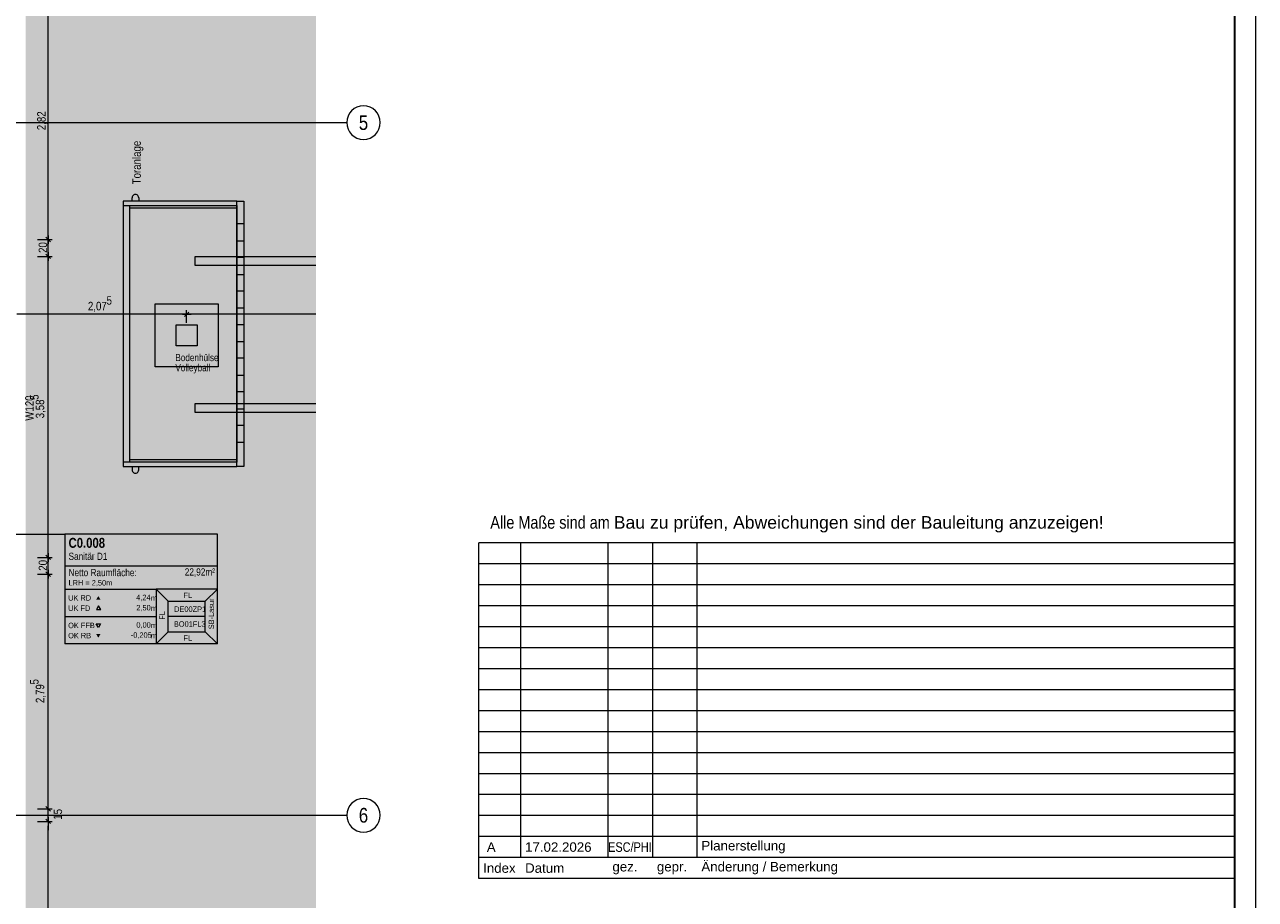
# Model space of a CAD drawing. Extents: x -500 to 300, y 62 to 1162.
# Tile 34 of 90: x 7 to 300, y 364 to 573. Entities that reach past the tile are written whole.
import ezdxf
from ezdxf.enums import TextEntityAlignment as Align
from ezdxf.lldxf.tags import DXFTag

# ---------------------------------------------------------------- set-up
doc = ezdxf.new("R2010")
doc.units = 0
doc.layers.get('0').update_dxf_attribs({"lineweight": 13})
for name, color, linetype, lineweight, true_color in [('60- 61 allgemeine Ausstattung- 1 Möbel', 7, 'Continuous', 9, 0x00cccc), ('70 -72 Beschriftung- 2 Beschriftung Bauteile', 7, 'Continuous', 9, 0x9999ff), ('70 -75 Raumstempel- 1 Raumstempel', 7, 'Continuous', 25, 0xff6600), ('70 -75 Raumstempel-2 Verweislinie', 7, 'Continuous', 9, 0xff6600), ('70 -76 Bemaßung- 2 Allgemein', 9, 'Continuous', 5, 0x808080), ('iwb_HB-Hinweis-Kopf-Archi', 3, 'Continuous', 25, 0x00ff00), ('iwb_Layout Achsbezeichung', 1, 'Continuous', 13, 0xff0000), ('iwb_Layout BA_Markierung', 7, 'Continuous', 9, 0xbadcdc)]:
    doc.layers.add(name, color=color, linetype=linetype, lineweight=lineweight, true_color=true_color)
for name, color, linetype, lineweight in [('70 -71 Achsen- 1 Gebäudeachsen', 7, 'STRICHPUNKT2-A06G93K98I', 18), ('70 -73 Bauteildarst.- 2 verdeckt 0.15', 7, 'fein_strichliert-A06G93KA8I', 15), ('70 -75 Raumstempel- 3 Wandstempel', 7, 'Continuous', 50), ('iwb_Plankopf Linie', 7, 'Continuous', 13), ('iwb_Plankopf Rahmen', 7, 'Continuous', 35), ('iwb_Plankopf Text', 7, 'Continuous', 18)]:
    doc.layers.add(name, color=color, linetype=linetype, lineweight=lineweight)
doc.styles.add('Arial', font='ARIALN.TTF')
doc.styles.add('Arial Narrow', font='ARIALN.TTF')
doc.styles.add('Plankopf', font='arial.ttf')
doc.styles.get("Standard").update_dxf_attribs({"font": 'ARIALN.TTF'})
tags = doc.linetypes.add('fein_strichliert-A06G93KA8I', pattern=[4, 1, -2, 1]).pattern_tags.tags
tags[8:9] = [DXFTag(74, 4), DXFTag(75, 0), DXFTag(340, '0'), DXFTag(46, 0.0), DXFTag(50, 0.0), DXFTag(44, 0.0), DXFTag(45, 0.0)]
tags[6:7] = [DXFTag(74, 4), DXFTag(75, 0), DXFTag(340, '0'), DXFTag(46, 0.0), DXFTag(50, 0.0), DXFTag(44, 0.0), DXFTag(45, 0.0)]
tags[4:5] = [DXFTag(74, 4), DXFTag(75, 0), DXFTag(340, '0'), DXFTag(46, 0.0), DXFTag(50, 0.0), DXFTag(44, 0.0), DXFTag(45, 0.0)]
tags = doc.linetypes.add('STRICHPUNKT2', pattern=[12.7, 6.35, -3.175, 0, -3.175]).pattern_tags.tags
tags[10:11] = [DXFTag(74, 4), DXFTag(75, 0), DXFTag(340, '0'), DXFTag(46, 0.0), DXFTag(50, 0.0), DXFTag(44, 0.0), DXFTag(45, 0.0)]
tags[8:9] = [DXFTag(74, 4), DXFTag(75, 0), DXFTag(340, '0'), DXFTag(46, 0.0), DXFTag(50, 0.0), DXFTag(44, 0.0), DXFTag(45, 0.0)]
tags[6:7] = [DXFTag(74, 4), DXFTag(75, 0), DXFTag(340, '0'), DXFTag(46, 0.0), DXFTag(50, 0.0), DXFTag(44, 0.0), DXFTag(45, 0.0)]
tags[4:5] = [DXFTag(74, 4), DXFTag(75, 0), DXFTag(340, '0'), DXFTag(46, 0.0), DXFTag(50, 0.0), DXFTag(44, 0.0), DXFTag(45, 0.0)]
tags = doc.linetypes.add('STRICHPUNKT2-A06G93K98I', pattern=[12.7, 6.35, -3.175, 0, -3.175]).pattern_tags.tags
tags[10:11] = [DXFTag(74, 4), DXFTag(75, 0), DXFTag(340, '0'), DXFTag(46, 0.0), DXFTag(50, 0.0), DXFTag(44, 0.0), DXFTag(45, 0.0)]
tags[8:9] = [DXFTag(74, 4), DXFTag(75, 0), DXFTag(340, '0'), DXFTag(46, 0.0), DXFTag(50, 0.0), DXFTag(44, 0.0), DXFTag(45, 0.0)]
tags[6:7] = [DXFTag(74, 4), DXFTag(75, 0), DXFTag(340, '0'), DXFTag(46, 0.0), DXFTag(50, 0.0), DXFTag(44, 0.0), DXFTag(45, 0.0)]
tags[4:5] = [DXFTag(74, 4), DXFTag(75, 0), DXFTag(340, '0'), DXFTag(46, 0.0), DXFTag(50, 0.0), DXFTag(44, 0.0), DXFTag(45, 0.0)]

# ---------------------------------------------------------------- blocks, each defined once
blk = doc.blocks.new('Polygon-A06G93K38I')
at = {"color": 0, "linetype": 'ByBlock', "lineweight": -2, "ltscale": 0.13}
blk.add_solid([(7.39, 86.7), (7.23, 1083.81), (76.5, 86.52), (76.5, 1083.81)], dxfattribs=at)
blk = doc.blocks.new('Referenz-A06G93KB8I')
at = {"layer": '60- 61 allgemeine Ausstattung- 1 Möbel', "color": 0, "linetype": 'Continuous', "lineweight": -2, "ltscale": 0.13}
for p, q in [((32.7, 530.7), (32.7, 531.5)), ((34.3, 531.5), (34.3, 530.7)), ((57.7, 530.7), (30.61, 530.7)), ((30.61, 530.7), (30.61, 529.7)), ((57.7, 530.7), (30.61, 530.7)), ((30.61, 530.7), (30.61, 467.5)), ((30.61, 529.7), (57.7, 529.7)), ((32.21, 468.5), (32.21, 529.7)), ((32.21, 529.7), (57.7, 529.7)), ((32.21, 469.1), (32.21, 529.1)), ((32.21, 529.1), (57.7, 529.1)), ((57.7, 530.7), (59.3, 530.7)), ((57.7, 467.5), (57.7, 530.7)), ((57.7, 525.26), (57.7, 530.7)), ((57.7, 530.7), (59.3, 530.7)), ((57.7, 467.5), (57.7, 530.7)), ((57.7, 530.7), (59.3, 530.7)), ((57.7, 529.1), (57.7, 530.7)), ((57.7, 529.7), (57.7, 468.5)), ((59.3, 530.7), (59.3, 467.5)), ((59.3, 530.7), (59.3, 525.26)), ((59.3, 530.7), (59.3, 467.5)), ((59.3, 525.26), (57.7, 525.26)), ((57.7, 517.26), (57.7, 521.26)), ((57.7, 521.26), (59.3, 521.26)), ((59.3, 521.26), (59.3, 517.26)), ((59.3, 517.26), (57.7, 517.26)), ((57.7, 509.26), (57.7, 513.26)), ((57.7, 513.26), (59.3, 513.26)), ((59.3, 513.26), (59.3, 509.26)), ((59.3, 509.26), (57.7, 509.26)), ((57.7, 501.26), (57.7, 505.26)), ((57.7, 505.26), (59.3, 505.26)), ((59.3, 505.26), (59.3, 501.26)), ((59.3, 501.26), (57.7, 501.26)), ((57.7, 493.26), (57.7, 497.26)), ((57.7, 497.26), (59.3, 497.26)), ((59.3, 497.26), (59.3, 493.26)), ((59.3, 493.26), (57.7, 493.26)), ((57.7, 485.26), (57.7, 489.26)), ((57.7, 489.26), (59.3, 489.26)), ((59.3, 489.26), (59.3, 485.26)), ((59.3, 485.26), (57.7, 485.26)), ((57.7, 477.26), (57.7, 481.26)), ((57.7, 481.26), (59.3, 481.26)), ((59.3, 481.26), (59.3, 477.26)), ((59.3, 477.26), (57.7, 477.26)), ((57.7, 467.5), (57.7, 473.26)), ((57.7, 473.26), (59.3, 473.26)), ((59.3, 473.26), (59.3, 467.5)), ((57.7, 468.5), (30.61, 468.5)), ((30.61, 468.5), (30.61, 467.5)), ((30.61, 467.5), (57.7, 467.5)), ((30.61, 467.5), (57.7, 467.5)), ((57.7, 469.1), (32.21, 469.1)), ((57.7, 468.5), (32.21, 468.5)), ((32.7, 467.5), (32.7, 466.7)), ((34.3, 466.7), (34.3, 467.5)), ((57.7, 467.5), (57.7, 469.1)), ((59.3, 467.5), (57.7, 467.5)), ((59.3, 467.5), (57.7, 467.5)), ((59.3, 467.5), (57.7, 467.5))]:
    blk.add_line(p, q, dxfattribs=at)
at = {"layer": '60- 61 allgemeine Ausstattung- 1 Möbel', "color": 0, "linetype": 'fein_strichliert-A06G93KA8I', "lineweight": -2, "ltscale": 0.13}
for p, q in [((47.7, 515.39), (47.7, 517.52)), ((47.7, 517.52), (76.5, 517.52)), ((76.5, 515.39), (47.7, 515.39)), ((47.7, 480.39), (47.7, 482.52)), ((47.7, 482.52), (76.5, 482.52)), ((76.5, 480.39), (47.7, 480.39))]:
    blk.add_line(p, q, dxfattribs=at)
at = {"layer": '60- 61 allgemeine Ausstattung- 1 Möbel', "color": 0, "linetype": 'Continuous', "lineweight": -2, "ltscale": 0.13}
for centre, major_axis in [((33.5, 531.5), (0.8, 0)), ((33.5, 466.7), (-0.8, 0))]:
    blk.add_ellipse(centre, major_axis=major_axis, ratio=1, start_param=0, end_param=3.141593, dxfattribs=at)
at = {"layer": '70 -71 Achsen- 1 Gebäudeachsen', "color": 0, "linetype": 'STRICHPUNKT2-A06G93K98I', "lineweight": -2, "ltscale": 0.13}
for p, q in [((-387.24, 549.45), (76.5, 549.45)), ((-387.24, 384.45), (76.5, 384.45))]:
    blk.add_line(p, q, dxfattribs=at)
at = {"layer": '70 -73 Bauteildarst.- 2 verdeckt 0.15', "color": 0, "linetype": 'fein_strichliert-A06G93KA8I', "lineweight": -2, "ltscale": 0.13}
for p, q in [((38.2, 491.25), (38.2, 506.25)), ((38.2, 506.25), (53.2, 506.25)), ((53.2, 506.25), (53.2, 491.25)), ((43.2, 496.25), (43.2, 501.25)), ((43.2, 501.25), (48.2, 501.25)), ((48.2, 501.25), (48.2, 496.25)), ((48.2, 496.25), (43.2, 496.25)), ((53.2, 491.25), (38.2, 491.25))]:
    blk.add_line(p, q, dxfattribs=at)
at = {"layer": '70 -75 Raumstempel- 1 Raumstempel', "color": 0, "lineweight": -2}
for p, q in [((16.7, 451.35), (16.7, 425.21)), ((53.03, 451.35), (16.7, 451.35)), ((53.03, 425.21), (53.03, 451.35)), ((53.03, 443.76), (16.7, 443.76)), ((16.7, 438.28), (38.43, 438.28)), ((41.31, 435.39), (38.43, 438.28)), ((53.03, 438.28), (38.43, 438.28)), ((38.43, 438.28), (38.43, 425.21)), ((50.14, 435.39), (53.03, 438.28)), ((24.74, 434.32), (24.22, 433.42)), ((25.26, 433.42), (24.74, 434.32)), ((41.31, 428.11), (41.31, 435.39)), ((41.31, 435.39), (50.14, 435.39)), ((50.14, 428.11), (50.14, 435.39)), ((16.7, 431.75), (38.43, 431.75)), ((24.22, 433.42), (25.26, 433.42)), ((50.14, 431.75), (41.31, 431.75)), ((24.67, 429.14), (24.14, 430.05)), ((24.14, 430.05), (25.19, 430.05)), ((25.19, 430.05), (24.67, 429.14)), ((41.31, 428.11), (38.43, 425.21)), ((41.31, 428.11), (50.14, 428.11)), ((50.14, 428.11), (53.03, 425.21)), ((53.03, 425.21), (16.7, 425.21))]:
    blk.add_line(p, q, dxfattribs=at)
for points in [[(25.19, 435.74), (24.67, 436.64), (24.14, 435.74)], [(25.19, 427.61), (24.67, 426.7), (24.14, 427.61)]]:
    blk.add_solid(points, dxfattribs=at)
at = {"layer": '70 -75 Raumstempel-2 Verweislinie', "color": 0, "linetype": 'Continuous', "lineweight": -2, "ltscale": 0.13}
blk.add_line((-10.26, 451.35), (16.7, 451.35), dxfattribs=at)
at = {"layer": '70 -76 Bemaßung- 2 Allgemein', "color": 0, "linetype": 'Continuous', "lineweight": -2, "ltscale": 0.13}
for p, q in [((12.7, 522.61), (12.7, 576.89)), ((13.23, 521.02), (12.17, 522.08)), ((12.17, 522.08), (13.23, 521.02)), ((12.7, 520.55), (12.7, 522.61)), ((12.7, 522.55), (12.7, 520.49)), ((10.2, 521.55), (13.7, 521.55)), ((10.2, 521.55), (13.7, 521.55)), ((12.7, 518.61), (12.7, 520.49)), ((10.2, 517.55), (13.7, 517.55)), ((10.2, 517.55), (13.7, 517.55)), ((12.17, 518.08), (13.23, 517.02)), ((13.23, 517.02), (12.17, 518.08)), ((12.7, 516.55), (12.7, 518.61)), ((12.7, 518.55), (12.7, 516.49)), ((12.7, 446.91), (12.7, 516.49)), ((45.7, 501.75), (45.7, 504.76)), ((45.7, 501.75), (45.7, 504.76)), ((44.64, 503.76), (5.26, 503.76)), ((46.7, 503.76), (44.64, 503.76)), ((44.7, 503.76), (46.76, 503.76)), ((46.23, 504.29), (45.17, 503.23)), ((45.17, 503.23), (46.23, 504.29)), ((76.5, 503.76), (46.76, 503.76)), ((10.2, 445.85), (13.7, 445.85)), ((10.2, 445.85), (13.7, 445.85)), ((12.17, 446.38), (13.23, 445.32)), ((13.23, 445.32), (12.17, 446.38)), ((12.7, 444.85), (12.7, 446.91)), ((12.7, 446.85), (12.7, 444.79)), ((12.7, 442.91), (12.7, 444.79)), ((12.7, 440.85), (12.7, 442.91)), ((12.7, 442.85), (12.7, 440.79)), ((10.2, 441.85), (13.7, 441.85)), ((10.2, 441.85), (13.7, 441.85)), ((13.23, 441.32), (12.17, 442.38)), ((12.17, 442.38), (13.23, 441.32)), ((12.7, 387.01), (12.7, 440.79)), ((12.7, 387.01), (12.7, 388.07)), ((10.2, 385.95), (13.7, 385.95)), ((10.2, 385.95), (13.7, 385.95)), ((13.23, 385.42), (12.17, 386.48)), ((13.23, 385.42), (12.17, 386.48)), ((12.7, 384.95), (12.7, 387.01)), ((12.7, 384.95), (12.7, 387.01)), ((12.7, 382.95), (12.7, 385.95)), ((10.2, 382.95), (13.7, 382.95)), ((10.2, 382.95), (13.7, 382.95)), ((12.17, 383.48), (13.23, 382.42)), ((12.17, 383.48), (13.23, 382.42)), ((12.7, 383.95), (12.7, 381.89)), ((12.7, 383.95), (12.7, 381.89)), ((12.7, 220.37), (12.7, 381.89)), ((12.7, 381.89), (12.7, 380.83))]:
    blk.add_line(p, q, dxfattribs=at)
at = {"layer": '70 -72 Beschriftung- 2 Beschriftung Bauteile', "color": 0, "linetype": 'Continuous', "lineweight": -2, "ltscale": 0.13, "insert": (32.77, 534.7), "char_height": 2.0138, "attachment_point": 1, "rotation": 90}
blk.add_mtext('{\\fArial Narrow;Toranlage}', dxfattribs=at)
at = {"layer": '70 -72 Beschriftung- 2 Beschriftung Bauteile', "color": 0, "linetype": 'Continuous', "lineweight": -2, "ltscale": 0.13, "char_height": 1.7, "attachment_point": 1}
for s, insert in [('{\\fArial Narrow;Bodenhülse}', (43.02, 494.29)), ('{\\fArial Narrow;Volleyball}', (43.02, 491.88))]:
    blk.add_mtext(s, dxfattribs=dict(at, insert=insert))
at = {"layer": '70 -75 Raumstempel- 1 Raumstempel', "color": 0, "linetype": 'Continuous', "lineweight": -2, "ltscale": 0.13, "attachment_point": 1}
for s, insert, char_height, rotation in [('{\\fArial Narrow|b1|i0;C0.008}', (17.57, 450.48), 2.3536, 0), ('{\\fArial Narrow;Sanitär D1}', (17.57, 446.95), 1.7117, 0), ('{\\fArial Narrow;Netto Raumfläche:}', (17.57, 443.08), 1.7117, 0), ('{\\fArial Narrow;22,92m²}', (45.26, 443.23), 1.7117, 0), ('{\\fArial Narrow;LRH = 2,50m}', (17.57, 440.43), 1.2838, 0), ('{\\fArial Narrow;4,24}', (33.69, 436.93), 1.2838, 0), ('{\\fArial Narrow;FL}', (44.96, 437.45), 1.2838, 0), ('{\\fArial Narrow;UK RD}', (17.47, 436.82), 1.2838, 0), ('{\\fArial Narrow;UK FD}', (17.47, 434.38), 1.2838, 0), ('{\\fArial Narrow;2,50}', (33.71, 434.5), 1.2838, 0), ('{\\fArial Narrow;m}', (37.19, 436.81), 1.2838, 0), ('{\\fArial Narrow;m}', (37.19, 434.37), 1.2838, 0), ('{\\fArial Narrow;DE00ZP1}', (42.73, 434.15), 1.2838, 0), ('{\\fArial Narrow;SB-Lasur}', (50.94, 428.71), 1.2838, 90), ('{\\fArial Narrow;FL}', (39.23, 430.98), 1.2838, 90), ('{\\fArial Narrow;OK FFB}', (17.47, 430.27), 1.2838, 0), ('{\\fArial Narrow;0,00}', (33.73, 430.39), 1.2838, 0), ('{\\fArial Narrow;m}', (37.19, 430.27), 1.2838, 0), ('{\\fArial Narrow;BO01FL3}', (42.67, 430.61), 1.2838, 0), ('{\\fArial Narrow;OK RB}', (17.47, 427.85), 1.2838, 0), ('{\\fArial Narrow;-0,205}', (32.4, 427.98), 1.2838, 0), ('{\\fArial Narrow;m}', (37.19, 427.85), 1.2838, 0), ('{\\fArial Narrow;FL}', (44.96, 427.28), 1.2838, 0)]:
    blk.add_mtext(s, dxfattribs=dict(at, insert=insert, char_height=char_height, rotation=rotation))
at = {"layer": '70 -75 Raumstempel- 3 Wandstempel', "color": 0, "linetype": 'Continuous', "lineweight": -2, "ltscale": 0.13, "insert": (7.25, 478.39), "char_height": 2.0138, "attachment_point": 1, "rotation": 90}
blk.add_mtext('{\\fArial Narrow;W120}', dxfattribs=at)
at = {"layer": '70 -76 Bemaßung- 2 Allgemein', "color": 0, "linetype": 'Continuous', "lineweight": -2, "ltscale": 0.13, "char_height": 2.0138, "attachment_point": 1, "rotation": 90}
for s, insert in [('{\\fArial Narrow;2,82}', (10.09, 547.6)), ('{\\fArial Narrow;20}', (10.45, 518.36)), ('{\\fArial Narrow;5}', (8.41, 483.36)), ('{\\fArial Narrow;3,58}', (9.75, 478.96)), ('{\\fArial Narrow;20}', (10.45, 442.66)), ('{\\fArial Narrow;5}', (8.41, 415.57)), ('{\\fArial Narrow;2,79}', (9.75, 411.14)), ('{\\fArial Narrow;15}', (14.01, 383.34))]:
    blk.add_mtext(s, dxfattribs=dict(at, insert=insert))
at = {"layer": '70 -76 Bemaßung- 2 Allgemein', "color": 0, "linetype": 'Continuous', "lineweight": -2, "ltscale": 0.13, "char_height": 2.0138, "attachment_point": 1}
for s, insert in [('{\\fArial Narrow;5}', (26.62, 508.05)), ('{\\fArial Narrow;2,07}', (22.19, 506.71))]:
    blk.add_mtext(s, dxfattribs=dict(at, insert=insert))

msp = doc.modelspace()

# ---------------------------------------------------------------- linework, layer by layer
at = {"layer": 'iwb_Layout Achsbezeichung', "linetype": 'STRICHPUNKT2', "lineweight": 13, "ltscale": 0.39}
for p, q in [((76.5, 549.41), (83.84, 549.41)), ((76.5, 384.41), (83.84, 384.41))]:
    msp.add_line(p, q, dxfattribs=at)
at = {"layer": 'iwb_Layout Achsbezeichung', "ltscale": 0.39, "extrusion": (0, 0, -1)}
for centre in [(-87.84, 549.41), (-87.84, 384.41)]:
    msp.add_circle(centre, 4, dxfattribs=at)
at = {"layer": 'iwb_Plankopf Linie', "ltscale": 0.13}
for p, q in [((295.35, 449.32), (115.35, 449.32)), ((115.35, 369.32), (115.35, 449.32)), ((125.35, 374.32), (125.35, 449.32)), ((146.15, 374.32), (146.15, 449.32)), ((156.75, 374.32), (156.75, 449.32)), ((167.35, 374.32), (167.35, 449.32)), ((295.35, 449.32), (295.35, 369.32)), ((295.35, 444.32), (115.35, 444.32)), ((295.35, 439.32), (115.35, 439.32)), ((295.35, 434.32), (115.35, 434.32)), ((295.35, 429.32), (115.35, 429.32)), ((295.35, 424.32), (115.35, 424.32)), ((295.35, 419.32), (115.35, 419.32)), ((295.35, 414.32), (115.35, 414.32)), ((295.35, 409.32), (115.35, 409.32)), ((295.35, 404.32), (115.35, 404.32)), ((295.35, 399.32), (115.35, 399.32)), ((295.35, 394.32), (115.35, 394.32)), ((295.35, 389.32), (115.35, 389.32)), ((295.35, 384.32), (115.35, 384.32)), ((295.35, 379.32), (115.35, 379.32)), ((295.35, 374.32), (115.35, 374.32)), ((295.35, 369.32), (115.35, 369.32))]:
    msp.add_line(p, q, dxfattribs=at)
at = {"layer": 'iwb_Plankopf Rahmen', "color": 8, "lineweight": 13, "ltscale": 0.13, "true_color": 0x808080}
msp.add_lwpolyline([(300.35, 62.43), (-499.65, 62.43), (-499.65, 1162.43), (300.35, 1162.43), (300.35, 62.43)], close=True, dxfattribs=at)
at = {"layer": 'iwb_Plankopf Rahmen', "ltscale": 0.35}
msp.add_lwpolyline([(-479.65, 67.43), (-479.65, 1157.43), (295.35, 1157.43), (295.35, 67.43), (-479.65, 67.43)], close=True, dxfattribs=at)

# ---------------------------------------------------------------- block references
at = {"color": 8, "lineweight": 13, "ltscale": 0.13, "true_color": 0x808080}
msp.add_blockref('Referenz-A06G93KB8I', (0, 0), dxfattribs=at)
at = {"layer": 'iwb_Layout BA_Markierung', "ltscale": 0.13}
msp.add_blockref('Polygon-A06G93K38I', (0, 0), dxfattribs=at)

# ---------------------------------------------------------------- texts
at = {"layer": 'iwb_HB-Hinweis-Kopf-Archi', "lineweight": 25, "ltscale": 0.25, "insert": (118.06, 455.68), "char_height": 3, "width": 6120, "attachment_point": 1, "line_spacing_factor": 0.8, "style": 'Arial'}
msp.add_mtext('Alle Maße sind am \\fArial|b0|i0|c0|p34;Bau zu prüfen, Abweichungen sind der Bauleitung anzuzeigen!', dxfattribs=at)
at = {"layer": 'iwb_Layout Achsbezeichung', "ltscale": 0.39}
for s, p in [('5', (87.84, 549.41)), ('6', (87.84, 384.41))]:
    msp.add_text(s, height=3.5, dxfattribs=at).set_placement(p, align=Align.MIDDLE_CENTER)
at = {"layer": 'iwb_Plankopf Text', "ltscale": 0.18, "insert": (296.89, 74.51), "char_height": 1.4, "attachment_point": 1, "rotation": 90, "line_spacing_factor": 1.002}
msp.add_mtext('{\\fArial Narrow;\\\\srvnovamd01\\Nova_MD\\TGA\\60202 Pro Potsdam\\04 NB GES Krampnitz\\09 NOVA\\60202-04_AP_NB GES Krampnitz\\TGA\\Elektro\\Leerrohrplanung\\E_Leerrohr_EG.n4m005KRA_ELT_5_LR_00_007_P_A}', dxfattribs=at)
at = {"layer": 'iwb_Plankopf Text', "ltscale": 0.18, "attachment_point": 4, "line_spacing_factor": 0.970891}
for s, insert, char_height, width, style in [('ESC/PHI', (146.13, 376.82), 2.27, 7.9803, 'Arial Narrow'), ('Planerstellung', (168.35, 376.82), 2.2655, 125.9917, 'Plankopf'), (' A', (116.35, 376.82), 2.265, 7.9947, 'Plankopf'), ('17.02.2026', (126.35, 376.82), 2.265, 19.9968, 'Plankopf'), ('Index', (116.35, 371.82), 2.265, 8, 'Plankopf'), ('Datum', (126.35, 371.82), 2.265, 20, 'Plankopf'), ('gez.', (147.15, 371.82), 2.265, 8, 'Plankopf'), ('gepr.', (157.75, 371.82), 2.265, 8, 'Plankopf'), ('Änderung / Bemerkung', (168.35, 371.82), 2.2655, 126, 'Plankopf')]:
    msp.add_mtext(s, dxfattribs=dict(at, insert=insert, char_height=char_height, width=width, style=style))

doc.saveas('drawing.dxf')
